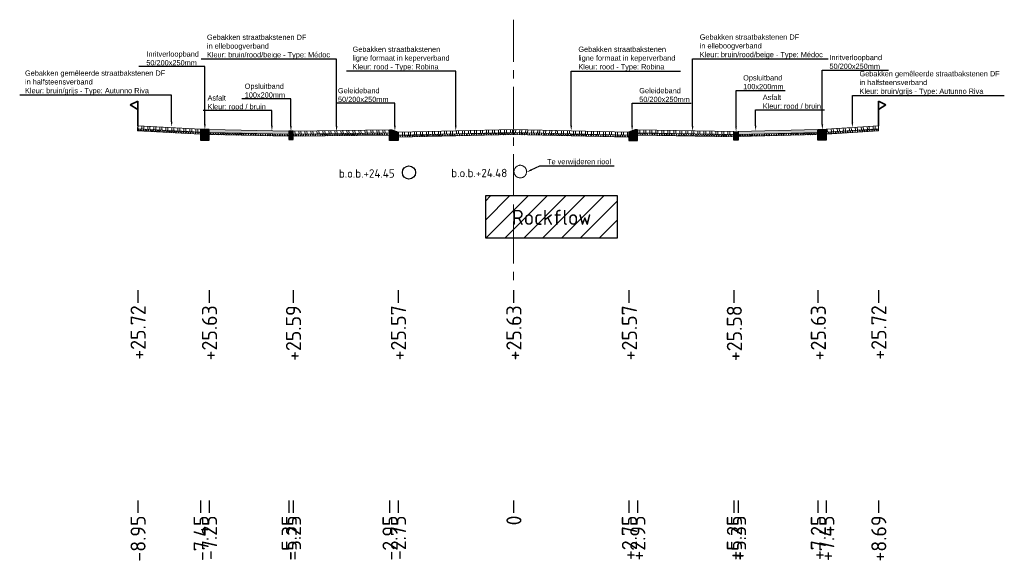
# Model space of a CAD drawing. Header units: metres. Extents: x 198530 to 198748, y 355169 to 355318.
# Tile 18 of 37: x 198570 to 198593, y 355281 to 355294. Entities that reach past the tile are written whole.
import ezdxf
from ezdxf import colors
from ezdxf.entities.mleader import LeaderData, LeaderLine
from ezdxf.math import Vec2, Vec3

# ---------------------------------------------------------------- set-up
doc = ezdxf.new("R2010")
doc.units = ezdxf.units.M
doc.linetypes.add('AM-AS', pattern=[16, 10, -2, 2, -2])
doc.linetypes.add('RI-GWA', pattern=[18.45, 6, -1.8, 1.75, -1.8, 1.75, -1.8, 1.75, -1.8])
doc.layers.get('Defpoints').update_dxf_attribs({"lineweight": 25})
for name, color, linetype, lineweight in [('B-WE-RI-GWA-BESTAANDE RIOLERING', 252, 'RI-GWA', 18), ('C3D-LABELS', 7, 'Continuous', 25), ('N-WE-AM-AS-G', 10, 'AM-AS', 18), ('N-WE-VH-VERHARDING_FUNDERING-G', 7, 'Continuous', 35), ('X-XX-AL-T25', 7, 'Continuous', 25)]:
    doc.layers.add(name, color=color, linetype=linetype, lineweight=lineweight)
for name, color, linetype in [('N-WE-AL-DETAIL-G', 7, 'Continuous'), ('N-WE-RI-DWA-NIEUWE RIOLERING', 7, 'Continuous'), ('N-WE-VH-ROCKFLOW-G', 10, 'Continuous')]:
    doc.layers.add(name, color=color, linetype=linetype)
doc.styles.add('NLCS-ISO', font='NLCS-ISO.ttf')
doc.styles.add('NLCS-ISO-M200-T25', font='NLCS-ISO.ttf', dxfattribs={"height": 0.5})
doc.styles.add('NLCS-ISO-M50-T25', font='NLCS-ISO.ttf', dxfattribs={"height": 0.125})
pattern_1 = [(60, (-3613.88653, -302.51122), (-0.0433012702, 0.025), []), (120, (-3613.88653, -302.51122), (-0.0433012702, -0.025), [])]

# ---------------------------------------------------------------- blocks, each defined once
blk = doc.blocks.new('*U12')
at = {"lineweight": 9}
h = blk.add_hatch(dxfattribs=at)
h.set_pattern_fill('ANSI32', color=252, scale=0.015, angle=47)
h.paths.add_polyline_path([(0, 0), (-2.75, -0.069), (-2.749, -0.139), (0.001, -0.07)])
h = blk.add_hatch(dxfattribs=at)
h.set_pattern_fill('AVH-ASFALT', color=252, scale=0.05, pattern_type=2)
h.set_pattern_definition(pattern_1)
h.paths.add_polyline_path([(0.001, -0.07), (-2.749, -0.139), (-2.749, -0.189), (0.001, -0.12)])
for points in [[(0.001, -0.12), (-2.749, -0.189), (-2.75, -0.069), (0, 0)], [(0.001, -0.07), (-2.749, -0.139)]]:
    blk.add_lwpolyline(points, dxfattribs=at)
at = {"layer": 'Defpoints', "color": 6, "lineweight": 9}
for points in [[(0, 0), (-2.75, -0.069), (-2.749, -0.139), (0.001, -0.07)], [(0.001, -0.07), (-2.749, -0.139), (-2.749, -0.189), (0.001, -0.12)]]:
    blk.add_lwpolyline(points, close=True, dxfattribs=at)
blk = doc.blocks.new('Geleideband_5-20x25')
at = {"layer": 'N-WE-AL-DETAIL-G'}
h = blk.add_hatch(color=252, dxfattribs=at)
h.dxf.hatch_style = 1
h.paths.add_polyline_path([(0.2, -0.25), (0, -0.25), (0, 0), (0.05, 0), (0.2, -0.05)])
blk.add_lwpolyline([(0.2, -0.25), (0, -0.25), (0, 0), (0.05, 0), (0.2, -0.05)], close=True)
blk = doc.blocks.new('*U13')
at = {"lineweight": 9}
h = blk.add_hatch(dxfattribs=at)
h.set_pattern_fill('ANSI32', color=252, scale=0.015, angle=47)
h.paths.add_polyline_path([(0, 0), (-2.3, -0.057), (-2.299, -0.127), (0.001, -0.07)])
h = blk.add_hatch(dxfattribs=at)
h.set_pattern_fill('AVH-ASFALT', color=252, scale=0.05, pattern_type=2)
h.set_pattern_definition(pattern_1)
h.paths.add_polyline_path([(0.001, -0.07), (-2.299, -0.127), (-2.299, -0.177), (0.001, -0.12)])
for points in [[(0.001, -0.12), (-2.299, -0.177), (-2.3, -0.057), (0, 0)], [(0.001, -0.07), (-2.299, -0.127)]]:
    blk.add_lwpolyline(points, dxfattribs=at)
at = {"layer": 'Defpoints', "color": 6, "lineweight": 9}
for points in [[(0, 0), (-2.3, -0.057), (-2.299, -0.127), (0.001, -0.07)], [(0.001, -0.07), (-2.299, -0.127), (-2.299, -0.177), (0.001, -0.12)]]:
    blk.add_lwpolyline(points, close=True, dxfattribs=at)
blk = doc.blocks.new('Opsluitband_100x200')
at = {"layer": 'N-WE-AL-DETAIL-G'}
h = blk.add_hatch(color=252, dxfattribs=at)
h.dxf.hatch_style = 1
h.paths.add_polyline_path([(0.1, 0), (0, 0), (0, -0.2), (0.1, -0.2)])
blk.add_lwpolyline([(0, -0.2), (0, 0), (0.1, 0), (0.1, -0.2)], close=True)
blk = doc.blocks.new('*U103')
at = {"lineweight": 9}
h = blk.add_hatch(color=252, dxfattribs=at)
h.dxf.hatch_style = 1
h.paths.add_polyline_path([(0, 0), (-1.9, -0.048), (-1.899, -0.117), (0.001, -0.07)])
h = blk.add_hatch(dxfattribs=at)
h.set_pattern_fill('AVH-ASFALT', color=252, scale=0.05, pattern_type=2)
h.set_pattern_definition(pattern_1)
h.paths.add_polyline_path([(0.001, -0.07), (-1.899, -0.117), (-1.899, -0.167), (0.001, -0.12)])
for points in [[(0.001, -0.12), (-1.899, -0.167), (-1.9, -0.048), (0, 0)], [(0.001, -0.07), (-1.899, -0.117)]]:
    blk.add_lwpolyline(points, dxfattribs=at)
at = {"layer": 'Defpoints', "color": 6, "lineweight": 9}
for points in [[(0, 0), (-1.9, -0.048), (-1.899, -0.117), (0.001, -0.07)], [(0.001, -0.07), (-1.899, -0.117), (-1.899, -0.167), (0.001, -0.12)]]:
    blk.add_lwpolyline(points, close=True, dxfattribs=at)
blk = doc.blocks.new('Inritverloopband_20x25')
at = {"layer": 'N-WE-AL-DETAIL-G'}
h = blk.add_hatch(color=252, dxfattribs=at)
h.dxf.hatch_style = 1
h.paths.add_polyline_path([(0.2, -0.25), (0, -0.25), (0, 0), (0.2, 0)])
blk.add_lwpolyline([(0.2, -0.25), (0, -0.25), (0, 0), (0.2, 0)], close=True)
blk.add_lwpolyline([(0.2, 0), (0.2, 0.01)])
blk = doc.blocks.new('*U57')
at = {"lineweight": 9}
h = blk.add_hatch(dxfattribs=at)
h.set_pattern_fill('ANSI32', color=252, scale=0.015, angle=47)
h.paths.add_polyline_path([(0, 0), (-1.242, -0.031), (-1.241, -0.101), (0.001, -0.07)])
h = blk.add_hatch(dxfattribs=at)
h.set_pattern_fill('AVH-ASFALT', color=252, scale=0.05, pattern_type=2)
h.set_pattern_definition(pattern_1)
h.paths.add_polyline_path([(0.001, -0.07), (-1.241, -0.101), (-1.241, -0.151), (0.001, -0.12)])
for points in [[(0.001, -0.12), (-1.241, -0.151), (-1.242, -0.031), (0, 0)], [(0.001, -0.07), (-1.241, -0.101)]]:
    blk.add_lwpolyline(points, dxfattribs=at)
at = {"layer": 'Defpoints', "color": 6, "lineweight": 9}
for points in [[(0, 0), (-1.242, -0.031), (-1.241, -0.101), (0.001, -0.07)], [(0.001, -0.07), (-1.241, -0.101), (-1.241, -0.151), (0.001, -0.12)]]:
    blk.add_lwpolyline(points, close=True, dxfattribs=at)
blk = doc.blocks.new('OBJ_Grens')
at = {"layer": 'N-WE-VH-VERHARDING_FUNDERING-G'}
for p, q in [((0, 0), (0, 0.586)), ((0, 0.586), (0.179, 0.496)), ((0.179, 0.496), (0, 0.386))]:
    blk.add_line(p, q, dxfattribs=at)
blk = doc.blocks.new('*U58')
at = {"lineweight": 9}
h = blk.add_hatch(dxfattribs=at)
h.set_pattern_fill('ANSI32', color=252, scale=0.015, angle=47)
h.paths.add_polyline_path([(0, 0), (-1.501, -0.038), (-1.501, -0.108), (0.001, -0.07)])
h = blk.add_hatch(dxfattribs=at)
h.set_pattern_fill('AVH-ASFALT', color=252, scale=0.05, pattern_type=2)
h.set_pattern_definition(pattern_1)
h.paths.add_polyline_path([(0.001, -0.07), (-1.501, -0.108), (-1.501, -0.158), (0.001, -0.12)])
for points in [[(0.001, -0.12), (-1.501, -0.158), (-1.502, -0.038), (0, 0)], [(0.001, -0.07), (-1.501, -0.108)]]:
    blk.add_lwpolyline(points, dxfattribs=at)
at = {"layer": 'Defpoints', "color": 6, "lineweight": 9}
for points in [[(0, 0), (-1.501, -0.038), (-1.501, -0.108), (0.001, -0.07)], [(0.001, -0.07), (-1.501, -0.108), (-1.501, -0.158), (0.001, -0.12)]]:
    blk.add_lwpolyline(points, close=True, dxfattribs=at)

msp = doc.modelspace()

# ---------------------------------------------------------------- hatches: boundary and pattern name
at = {"layer": 'N-WE-VH-ROCKFLOW-G'}
h = msp.add_hatch(dxfattribs=at)
h.set_pattern_fill('ANSI31', color=256, scale=0.1)
h.set_pattern_definition([(45, (37.951, 0), (-0.22450640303, 0.22450640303), [])])
h.paths.add_polyline_path([(198581.091, 355289.042), (198584.241, 355289.042), (198584.241, 355290.042), (198581.091, 355290.042)])
h.paths.add_polyline_path([(198581.594, 355289.119), (198583.718, 355289.119), (198583.718, 355289.983), (198581.594, 355289.983)], flags=24)

# ---------------------------------------------------------------- linework, layer by layer
at = {"layer": 'B-WE-RI-GWA-BESTAANDE RIOLERING'}
msp.add_circle((198581.922, 355290.622), 0.15, dxfattribs=at)
at = {"layer": 'C3D-LABELS', "color": 7, "linetype": 'Continuous', "lineweight": 25}
for p, q in [((198572.81, 355287.802), (198572.81, 355287.502)), ((198574.51, 355287.802), (198574.51, 355287.502)), ((198576.51, 355287.802), (198576.51, 355287.502)), ((198579.01, 355287.802), (198579.01, 355287.502)), ((198581.76, 355287.802), (198581.76, 355287.502)), ((198584.51, 355287.802), (198584.51, 355287.502)), ((198587.01, 355287.802), (198587.01, 355287.502)), ((198589.01, 355287.802), (198589.01, 355287.502)), ((198590.45, 355287.802), (198590.45, 355287.502)), ((198572.81, 355282.799), (198572.81, 355282.499)), ((198574.31, 355282.799), (198574.31, 355282.499)), ((198574.51, 355282.799), (198574.51, 355282.499)), ((198576.41, 355282.799), (198576.41, 355282.499)), ((198576.51, 355282.799), (198576.51, 355282.499)), ((198578.81, 355282.799), (198578.81, 355282.499)), ((198579.01, 355282.799), (198579.01, 355282.499)), ((198581.76, 355282.799), (198581.76, 355282.499)), ((198584.51, 355282.799), (198584.51, 355282.499)), ((198584.71, 355282.799), (198584.71, 355282.499)), ((198587.01, 355282.799), (198587.01, 355282.499)), ((198587.11, 355282.799), (198587.11, 355282.499)), ((198589.01, 355282.799), (198589.01, 355282.499)), ((198589.21, 355282.799), (198589.21, 355282.499)), ((198590.45, 355282.799), (198590.45, 355282.499))]:
    msp.add_line(p, q, dxfattribs=at)
at = {"layer": 'N-WE-AM-AS-G', "ltscale": 0.1}
msp.add_lwpolyline([(198581.76, 355294.236), (198581.76, 355287.994)], dxfattribs=at)
at = {"layer": 'N-WE-RI-DWA-NIEUWE RIOLERING'}
msp.add_circle((198579.271, 355290.6), 0.158, dxfattribs=at)
at = {"layer": 'N-WE-VH-ROCKFLOW-G'}
msp.add_lwpolyline([(198581.091, 355289.042), (198584.241, 355289.042), (198584.241, 355290.042), (198581.091, 355290.042)], close=True, dxfattribs=at)

# ---------------------------------------------------------------- block references
at = {"layer": 'N-WE-AL-DETAIL-G', "xscale": -1}
for name, p in [('OBJ_Grens', (198572.81, 355291.712)), ('Inritverloopband_20x25', (198574.51, 355291.622)), ('Geleideband_5-20x25', (198584.71, 355291.612))]:
    msp.add_blockref(name, p, dxfattribs=at)
at = {"layer": 'N-WE-AL-DETAIL-G'}
for name, p in [('OBJ_Grens', (198590.45, 355291.712)), ('Geleideband_5-20x25', (198578.81, 355291.612)), ('Inritverloopband_20x25', (198589.01, 355291.622))]:
    msp.add_blockref(name, p, dxfattribs=at)
at = {"layer": 'N-WE-AL-DETAIL-G', "xscale": -1}
for name, p, rotation in [('*U58', (198572.81, 355291.712), 358.3928561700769), ('*U103', (198574.51, 355291.622), 0.3011731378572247), ('Opsluitband_100x200', (198576.51, 355291.582), 359.9997513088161), ('*U12', (198581.76, 355291.622), 0.1821268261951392), ('*U13', (198584.71, 355291.612), 0.4348849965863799)]:
    msp.add_blockref(name, p, dxfattribs=dict(at, rotation=rotation))
at = {"layer": 'N-WE-AL-DETAIL-G'}
for name, p, rotation in [('*U57', (198590.45, 355291.712), 2.242882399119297), ('*U13', (198578.81, 355291.612), 359.316309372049), ('*U12', (198581.76, 355291.622), 359.8178731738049), ('Opsluitband_100x200', (198587.01, 355291.572), 0.0002486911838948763), ('*U103', (198589.01, 355291.622), 0.0002486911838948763)]:
    msp.add_blockref(name, p, dxfattribs=dict(at, rotation=rotation))

# ---------------------------------------------------------------- texts
at = {"layer": 'B-WE-RI-GWA-BESTAANDE RIOLERING', "insert": (198580.277, 355290.688), "char_height": 0.2, "attachment_point": 1, "style": 'NLCS-ISO-M200-T25'}
msp.add_mtext_dynamic_manual_height_columns('b.o.b.+24.48', width=1.70356, gutter_width=2.5, heights=[0.543], dxfattribs=at)
at = {"layer": 'C3D-LABELS', "color": 7, "linetype": 'Continuous', "lineweight": 25, "char_height": 0.36, "attachment_point": 6, "rotation": 90, "style": 'NLCS-ISO'}
for s, insert in [('+25.72', (198572.82, 355287.44)), ('+25.63', (198574.52, 355287.44)), ('+25.59', (198576.52, 355287.44)), ('+25.57', (198579.02, 355287.44)), ('+25.63', (198581.77, 355287.44)), ('+25.57', (198584.52, 355287.44)), ('+25.58', (198587.02, 355287.44)), ('+25.63', (198589.02, 355287.44)), ('+25.72', (198590.46, 355287.44)), ('-8.95', (198572.82, 355282.438)), ('-7.45', (198574.32, 355282.438)), ('-7.25', (198574.52, 355282.438)), ('-5.35', (198576.42, 355282.438)), ('-5.25', (198576.52, 355282.438)), ('-2.95', (198578.82, 355282.438)), ('-2.75', (198579.02, 355282.438)), ('0', (198581.77, 355282.438)), ('+2.75', (198584.52, 355282.438)), ('+2.95', (198584.72, 355282.438)), ('+5.25', (198587.02, 355282.438)), ('+5.35', (198587.12, 355282.438)), ('+7.25', (198589.02, 355282.438)), ('+7.45', (198589.22, 355282.438)), ('+8.69', (198590.46, 355282.438))]:
    msp.add_mtext(s, dxfattribs=dict(at, insert=insert))
at = {"layer": 'N-WE-VH-ROCKFLOW-G', "insert": (198581.72, 355289.713), "char_height": 0.36, "attachment_point": 1, "style": 'NLCS-ISO'}
msp.add_mtext('Rockflow', dxfattribs=at)
at = {"layer": 'X-XX-AL-T25', "insert": (198577.601, 355290.678), "char_height": 0.2, "attachment_point": 1, "style": 'NLCS-ISO-M200-T25'}
msp.add_mtext_dynamic_manual_height_columns('b.o.b.+24.45', width=1.70356, gutter_width=2.5, heights=[0.543], dxfattribs=at)

# ---------------------------------------------------------------- leaders
at = {"layer": 'X-XX-AL-T25'}
ml = msp.add_multileader_mtext('Standard', dxfattribs=at)
ml.set_content('{\\fArial|b0|i0|c0|p34;Gebakken straatbakstenen DF \\Pin elleboogverband\\PKleur: bruin/rood/beige - Type: Médoc}', color=256, style='NLCS-ISO-M50-T25')
ml.set_leader_properties(color=256, linetype='ByLayer', lineweight=-1)
ml.build(insert=Vec2(0, 0))
ml.multileader.update_dxf_attribs({"text_left_attachment_type": 5, "text_right_attachment_type": 5, "dogleg_length": 0.125, "arrow_head_size": 0.125})
ctx = ml.context
ctx.base_point, ctx.char_height, ctx.arrow_head_size, ctx.landing_gap_size, ctx.plane_origin = Vec3(198574.415, 355293.299), 0.125, 0.125, 0.045, Vec3(198578.066, 355291.927)
ctx.left_attachment, ctx.right_attachment = 5, 5
notes = []
notes.append((ctx, [(1, (1, 1, 0), (198577.547, 355293.299), (-1, 0), 0.125, [(0, [(198577.547, 355291.579)], 0, [])])]))
ctx.mtext.insert, ctx.mtext.flow_direction = Vec3(198574.46, 355293.882), 5
ml = msp.add_multileader_mtext('Standard', dxfattribs=at)
ml.set_content('{\\fArial|b0|i0|c0|p34;Gebakken straatbakstenen DF \\Pin elleboogverband\\PKleur: bruin/rood/beige - Type: Médoc}', color=256, style='NLCS-ISO-M50-T25')
ml.set_leader_properties(color=256, linetype='ByLayer', lineweight=-1)
ml.build(insert=Vec2(0, 0))
ml.multileader.update_dxf_attribs({"text_left_attachment_type": 5, "text_right_attachment_type": 5, "dogleg_length": 0.125, "arrow_head_size": 0.125})
ctx = ml.context
ctx.base_point, ctx.char_height, ctx.arrow_head_size, ctx.landing_gap_size, ctx.plane_origin = Vec3(198586.15, 355293.303), 0.125, 0.125, 0.045, Vec3(198586.544, 355291.93)
ctx.left_attachment, ctx.right_attachment = 5, 5
notes.append((ctx, [(0, (1, 1, 0), (198586.025, 355293.303), (1, 0), 0.125, [(0, [(198586.025, 355291.583)], 0, [])])]))
ctx.mtext.insert, ctx.mtext.flow_direction = Vec3(198586.195, 355293.886), 5
ml = msp.add_multileader_mtext('Standard', dxfattribs=at)
ml.set_content('{\\fArial|b0|i0|c0|p34;Gebakken straatbakstenen \\Pligne formaat in keperverband\\PKleur: rood - Type: Robina}', color=256, style='NLCS-ISO-M50-T25')
ml.set_leader_properties(color=256, linetype='ByLayer', lineweight=-1)
ml.build(insert=Vec2(0, 0))
ml.multileader.update_dxf_attribs({"text_left_attachment_type": 5, "text_right_attachment_type": 5, "dogleg_length": 0.125, "arrow_head_size": 0.125})
ctx = ml.context
ctx.base_point, ctx.char_height, ctx.arrow_head_size, ctx.landing_gap_size, ctx.plane_origin = Vec3(198577.883, 355293.014), 0.125, 0.125, 0.045, Vec3(198580.904, 355291.94)
ctx.left_attachment, ctx.right_attachment = 5, 5
notes.append((ctx, [(1, (1, 1, 0), (198580.385, 355293.014), (-1, 0), 0.125, [(0, [(198580.385, 355291.592)], 0, [])])]))
ctx.mtext.insert, ctx.mtext.flow_direction = Vec3(198577.928, 355293.596), 5
ml = msp.add_multileader_mtext('Standard', dxfattribs=at)
ml.set_content('{\\fArial|b0|i0|c0|p34;Gebakken straatbakstenen \\Pligne formaat in keperverband\\PKleur: rood - Type: Robina}', color=256, style='NLCS-ISO-M50-T25')
ml.set_leader_properties(color=256, linetype='ByLayer', lineweight=-1)
ml.build(insert=Vec2(0, 0))
ml.multileader.update_dxf_attribs({"text_left_attachment_type": 5, "text_right_attachment_type": 5, "dogleg_length": 0.125, "arrow_head_size": 0.125})
ctx = ml.context
ctx.base_point, ctx.char_height, ctx.arrow_head_size, ctx.landing_gap_size, ctx.plane_origin = Vec3(198583.26, 355293.014), 0.125, 0.125, 0.045, Vec3(198583.654, 355291.94)
ctx.left_attachment, ctx.right_attachment = 5, 5
notes.append((ctx, [(0, (1, 1, 0), (198583.135, 355293.014), (1, 0), 0.125, [(0, [(198583.135, 355291.592)], 0, [])])]))
ctx.mtext.insert, ctx.mtext.flow_direction = Vec3(198583.305, 355293.596), 5
ml = msp.add_multileader_mtext('Standard', dxfattribs=at)
ml.set_content('{\\fArial|b0|i0|c0|p34;Inritverloopband \\P50/200x250mm}', color=256, style='NLCS-ISO-M50-T25')
ml.set_leader_properties(color=256, linetype='ByLayer', lineweight=-1)
ml.build(insert=Vec2(0, 0))
ml.multileader.update_dxf_attribs({"text_left_attachment_type": 5, "text_right_attachment_type": 5, "dogleg_length": 0.125, "arrow_head_size": 0.125})
ctx = ml.context
ctx.base_point, ctx.char_height, ctx.arrow_head_size, ctx.landing_gap_size, ctx.plane_origin = Vec3(198572.971, 355293.122), 0.125, 0.125, 0.045, Vec3(198574.929, 355291.97)
ctx.left_attachment, ctx.right_attachment = 5, 5
notes.append((ctx, [(1, (1, 1, 0), (198574.41, 355293.122), (-1, 0), 0.125, [(0, [(198574.41, 355291.622)], 0, [])])]))
ctx.mtext.insert, ctx.mtext.flow_direction = Vec3(198573.016, 355293.483), 5
ml = msp.add_multileader_mtext('Standard', dxfattribs=at)
ml.set_content('{\\fArial|b0|i0|c0|p34;Inritverloopband \\P50/200x250mm}', color=256, style='NLCS-ISO-M50-T25')
ml.set_leader_properties(color=256, linetype='ByLayer', lineweight=-1)
ml.build(insert=Vec2(0, 0))
ml.multileader.update_dxf_attribs({"text_left_attachment_type": 5, "text_right_attachment_type": 5, "dogleg_length": 0.125, "arrow_head_size": 0.125})
ctx = ml.context
ctx.base_point, ctx.char_height, ctx.arrow_head_size, ctx.landing_gap_size, ctx.plane_origin = Vec3(198589.24, 355293.038), 0.125, 0.125, 0.045, Vec3(198589.634, 355291.968)
ctx.left_attachment, ctx.right_attachment = 5, 5
notes.append((ctx, [(0, (1, 1, 0), (198589.115, 355293.038), (1, 0), 0.125, [(0, [(198589.115, 355291.62)], 0, [])])]))
ctx.mtext.insert, ctx.mtext.flow_direction = Vec3(198589.285, 355293.399), 5
ml = msp.add_multileader_mtext('Standard', dxfattribs=at)
ml.set_content('{\\fArial|b0|i0|c0|p34;Gebakken gemêleerde straatbakstenen DF \\Pin halfsteensverband\\PKleur: bruin/grijs - Type: Autunno Riva}', color=256, style='NLCS-ISO-M50-T25')
ml.set_leader_properties(color=256, linetype='ByLayer', lineweight=-1)
ml.build(insert=Vec2(0, 0))
ml.multileader.update_dxf_attribs({"text_left_attachment_type": 5, "text_right_attachment_type": 5, "dogleg_length": 0.125, "arrow_head_size": 0.125})
ctx = ml.context
ctx.base_point, ctx.char_height, ctx.arrow_head_size, ctx.landing_gap_size, ctx.plane_origin = Vec3(198570.082, 355292.443), 0.125, 0.125, 0.045, Vec3(198572.062, 355291.977)
ctx.left_attachment, ctx.right_attachment = 5, 5
notes.append((ctx, [(1, (1, 1, 0), (198573.619, 355292.443), (-1, 0), 0.125, [(0, [(198573.619, 355291.687)], 0, [])])]))
ctx.mtext.insert, ctx.mtext.flow_direction = Vec3(198570.127, 355293.028), 5
ml = msp.add_multileader_mtext('Standard', dxfattribs=at)
ml.set_content('{\\fArial|b0|i0|c0|p34;Opsluitband\\P100x200mm}', color=256, style='NLCS-ISO-M50-T25')
ml.set_leader_properties(color=256, linetype='ByLayer', lineweight=-1)
ml.build(insert=Vec2(0, 0))
ml.multileader.update_dxf_attribs({"text_left_attachment_type": 5, "text_right_attachment_type": 5, "dogleg_length": 0.125, "arrow_head_size": 0.125})
ctx = ml.context
ctx.base_point, ctx.char_height, ctx.arrow_head_size, ctx.landing_gap_size, ctx.plane_origin = Vec3(198587.185, 355292.555), 0.125, 0.125, 0.045, Vec3(198587.579, 355291.92)
ctx.left_attachment, ctx.right_attachment = 5, 5
notes.append((ctx, [(0, (1, 1, 0), (198587.06, 355292.555), (1, 0), 0.125, [(0, [(198587.06, 355291.572)], 0, [])])]))
ctx.mtext.insert, ctx.mtext.flow_direction = Vec3(198587.23, 355292.916), 5
ml = msp.add_multileader_mtext('Standard', dxfattribs=at)
ml.set_content('{\\fArial|b0|i0|c0|p34;Gebakken gemêleerde straatbakstenen DF \\Pin halfsteensverband\\PKleur: bruin/grijs - Type: Autunno Riva}', color=256, style='NLCS-ISO-M50-T25')
ml.set_leader_properties(color=256, linetype='ByLayer', lineweight=-1)
ml.build(insert=Vec2(0, 0))
ml.multileader.update_dxf_attribs({"text_left_attachment_type": 5, "text_right_attachment_type": 5, "dogleg_length": 0.125, "arrow_head_size": 0.125})
ctx = ml.context
ctx.base_point, ctx.char_height, ctx.arrow_head_size, ctx.landing_gap_size, ctx.plane_origin = Vec3(198589.955, 355292.429), 0.125, 0.125, 0.045, Vec3(198588.273, 355291.962)
ctx.left_attachment, ctx.right_attachment = 5, 5
notes.append((ctx, [(0, (1, 1, 0), (198589.83, 355292.429), (1, 0), 0.125, [(0, [(198589.83, 355291.672)], 0, [])])]))
ctx.mtext.insert, ctx.mtext.flow_direction = Vec3(198590, 355293.014), 5
ml = msp.add_multileader_mtext('Standard', dxfattribs=at)
ml.set_content('{\\fArial|b0|i0|c0|p34;Opsluitband\\P100x200mm}', color=256, style='NLCS-ISO-M50-T25')
ml.set_leader_properties(color=256, linetype='ByLayer', lineweight=-1)
ml.build(insert=Vec2(0, 0))
ml.multileader.update_dxf_attribs({"text_left_attachment_type": 5, "text_right_attachment_type": 5, "dogleg_length": 0.125, "arrow_head_size": 0.125})
ctx = ml.context
ctx.base_point, ctx.char_height, ctx.arrow_head_size, ctx.landing_gap_size, ctx.plane_origin = Vec3(198575.314, 355292.355), 0.125, 0.125, 0.045, Vec3(198576.979, 355291.93)
ctx.left_attachment, ctx.right_attachment = 5, 5
notes.append((ctx, [(1, (1, 1, 0), (198576.46, 355292.355), (-1, 0), 0.125, [(0, [(198576.46, 355291.582)], 0, [])])]))
ctx.mtext.insert, ctx.mtext.flow_direction = Vec3(198575.359, 355292.716), 5
ml = msp.add_multileader_mtext('Standard', dxfattribs=at)
ml.set_content('{\\fArial|b0|i0|c0|p34;Geleideband\\P50/200x250mm}', color=256, style='NLCS-ISO-M50-T25')
ml.set_leader_properties(color=256, linetype='ByLayer', lineweight=-1)
ml.build(insert=Vec2(0, 0))
ml.multileader.update_dxf_attribs({"text_left_attachment_type": 5, "text_right_attachment_type": 5, "dogleg_length": 0.125, "arrow_head_size": 0.125})
ctx = ml.context
ctx.base_point, ctx.char_height, ctx.arrow_head_size, ctx.landing_gap_size, ctx.plane_origin = Vec3(198577.535, 355292.249), 0.125, 0.125, 0.045, Vec3(198579.454, 355291.935)
ctx.left_attachment, ctx.right_attachment = 5, 5
notes.append((ctx, [(1, (1, 1, 0), (198578.935, 355292.249), (-1, 0), 0.125, [(0, [(198578.935, 355291.587)], 0, [])])]))
ctx.mtext.insert, ctx.mtext.flow_direction = Vec3(198577.58, 355292.611), 5
ml = msp.add_multileader_mtext('Standard', dxfattribs=at)
ml.set_content('{\\fArial|b0|i0|c0|p34;Geleideband\\P50/200x250mm}', color=256, style='NLCS-ISO-M50-T25')
ml.set_leader_properties(color=256, linetype='ByLayer', lineweight=-1)
ml.build(insert=Vec2(0, 0))
ml.multileader.update_dxf_attribs({"text_left_attachment_type": 5, "text_right_attachment_type": 5, "dogleg_length": 0.125, "arrow_head_size": 0.125})
ctx = ml.context
ctx.base_point, ctx.char_height, ctx.arrow_head_size, ctx.landing_gap_size, ctx.plane_origin = Vec3(198584.71, 355292.249), 0.125, 0.125, 0.045, Vec3(198585.104, 355291.935)
ctx.left_attachment, ctx.right_attachment = 5, 5
notes.append((ctx, [(0, (1, 1, 0), (198584.585, 355292.249), (1, 0), 0.125, [(0, [(198584.585, 355291.587)], 0, [])])]))
ctx.mtext.insert, ctx.mtext.flow_direction = Vec3(198584.755, 355292.611), 5
ml = msp.add_multileader_mtext('Standard', dxfattribs=at)
ml.set_content('{\\fArial|b0|i0|c0|p34;Asfalt\\PKleur: rood / bruin}', color=256, style='NLCS-ISO-M50-T25')
ml.set_leader_properties(color=256, linetype='ByLayer', lineweight=-1)
ml.build(insert=Vec2(0, 0))
ml.multileader.update_dxf_attribs({"text_left_attachment_type": 5, "text_right_attachment_type": 5, "dogleg_length": 0.125, "arrow_head_size": 0.125})
ctx = ml.context
ctx.base_point, ctx.char_height, ctx.arrow_head_size, ctx.landing_gap_size, ctx.plane_origin = Vec3(198574.429, 355292.075), 0.125, 0.125, 0.045, Vec3(198576.526, 355291.957)
ctx.left_attachment, ctx.right_attachment = 5, 5
notes.append((ctx, [(1, (1, 1, 0), (198576.007, 355292.075), (-1, 0), 0.125, [(0, [(198576.007, 355291.592)], 0, [])])]))
ctx.mtext.insert, ctx.mtext.flow_direction = Vec3(198574.474, 355292.438), 5
ml = msp.add_multileader_mtext('Standard', dxfattribs=at)
ml.set_content('{\\fArial|b0|i0|c0|p34;Asfalt\\PKleur: rood / bruin}', color=256, style='NLCS-ISO-M50-T25')
ml.set_leader_properties(color=256, linetype='ByLayer', lineweight=-1)
ml.build(insert=Vec2(0, 0))
ml.multileader.update_dxf_attribs({"text_left_attachment_type": 5, "text_right_attachment_type": 5, "dogleg_length": 0.125, "arrow_head_size": 0.125})
ctx = ml.context
ctx.base_point, ctx.char_height, ctx.arrow_head_size, ctx.landing_gap_size, ctx.plane_origin = Vec3(198587.651, 355292.089), 0.125, 0.125, 0.045, Vec3(198588.045, 355291.94)
ctx.left_attachment, ctx.right_attachment = 5, 5
notes.append((ctx, [(0, (1, 1, 0), (198587.526, 355292.089), (1, 0), 0.125, [(0, [(198587.526, 355291.592)], 0, [])])]))
ctx.mtext.insert, ctx.mtext.flow_direction = Vec3(198587.696, 355292.451), 5
ml = msp.add_multileader_mtext('Standard', dxfattribs=at)
ml.set_content('{\\fArial|b0|i0|c0|p34;Te verwijderen riool}', color=256, style='NLCS-ISO-M50-T25')
ml.set_leader_properties(color=256, linetype='ByLayer', lineweight=-1)
ml.build(insert=Vec2(0, 0))
ml.multileader.update_dxf_attribs({"text_left_attachment_type": 5, "text_right_attachment_type": 5, "dogleg_length": 0.125, "arrow_head_size": 0.125})
ctx = ml.context
ctx.base_point, ctx.char_height, ctx.arrow_head_size, ctx.landing_gap_size, ctx.plane_origin = Vec3(198582.514, 355290.76), 0.125, 0.125, 0.045, Vec3(198582.908, 355289.686)
ctx.left_attachment, ctx.right_attachment = 5, 5
notes.append((ctx, [(0, (1, 1, 0), (198582.389, 355290.76), (1, 0), 0.125, [(0, [(198582.071, 355290.607)], 0, [])])]))
ctx.mtext.insert, ctx.mtext.flow_direction = Vec3(198582.559, 355290.922), 5
for ctx, leaders in notes:
    for number, flags, end, landing, length, lines in leaders:
        leader = LeaderData()
        leader.index, (leader.has_last_leader_line, leader.has_dogleg_vector, leader.attachment_direction) = number, flags
        leader.last_leader_point, leader.dogleg_vector, leader.dogleg_length = Vec3(end), Vec3(landing), length
        for number, points, colour, breaks in lines:
            line = LeaderLine()
            line.index, line.vertices, line.color, line.breaks = number, Vec3.list(points), colors.encode_raw_color(colour), breaks
            leader.lines.append(line)
        ctx.leaders.append(leader)

doc.saveas('drawing.dxf')
